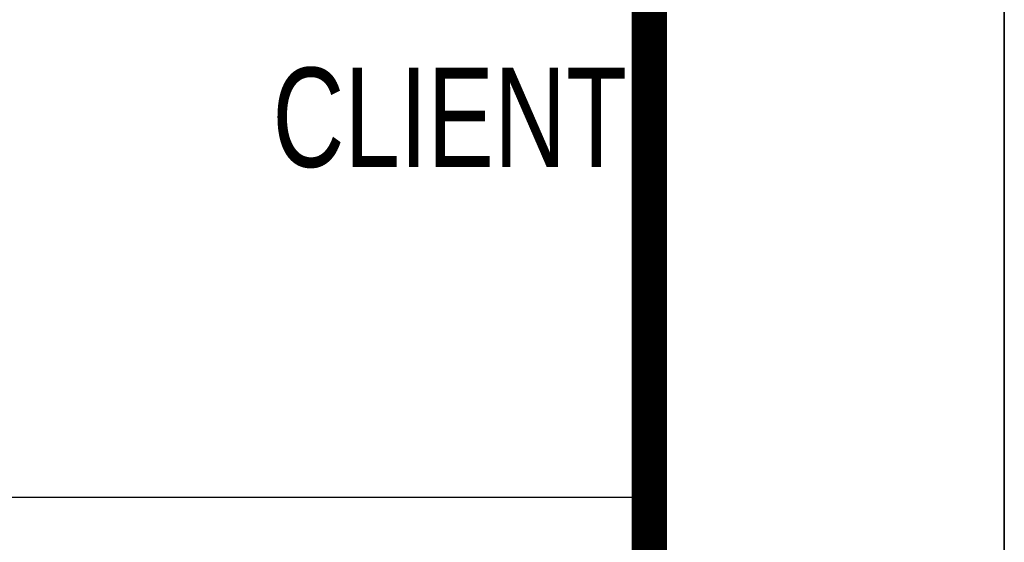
# Model space of a CAD drawing. Extents: x 687841 to 771941, y 252015 to 732780.
# Tile 45 of 98: x 769167 to 771941, y 456413 to 457886. Entities that reach past the tile are written whole.
import ezdxf

# ---------------------------------------------------------------- set-up
doc = ezdxf.new("R2010")
doc.units = 0
doc.header["$LTSCALE"] = 1000
doc.header["$MEASUREMENT"] = 0
doc.layers.get('0').update_dxf_attribs({"linetype": 'CONTINUOUS'})
doc.layers.add('PUB_TITLE', color=4, linetype='CONTINUOUS')
doc.layers.add('TK', color=7, linetype='CONTINUOUS')
doc.styles.add('-宋体', font='txt', dxfattribs={"width": 0.8})

# ---------------------------------------------------------------- blocks, each defined once
blk = doc.blocks.new('wrtgtg')
at = {"color": 4}
blk.add_line((7804.3, -4841.2), (7804.3, 52558.8), dxfattribs=at)
at = {"layer": 'PUB_TITLE'}
for p, q in [((8804.3, 53558.8), (8804.3, -5841.2)), ((7804.3, -4841.2), (7804.3, 52558.8)), ((2204.3, 3358.8), (7804.3, 3358.8))]:
    blk.add_line(p, q, dxfattribs=at)
blk.add_lwpolyline([(-75295.7, -5841.2), (8804.3, -5841.2), (8804.3, 53558.8), (-75295.7, 53558.8)], close=True, dxfattribs=at)
at = {"layer": 'PUB_TITLE', "const_width": 100}
blk.add_lwpolyline([(-72795.7, -4841.2), (7804.3, -4841.2), (7804.3, 52558.8), (-72795.7, 52558.8)], close=True, dxfattribs=at)
at = {"layer": 'TK', "style": '-宋体', "width": 0.75}
blk.add_text('CLIENT', height=280, dxfattribs=at).set_placement((6742.6, 4289.2, 0))

msp = doc.modelspace()

# ---------------------------------------------------------------- block references
msp.add_blockref('wrtgtg', (763136.5, 453182))

doc.saveas('drawing.dxf')
